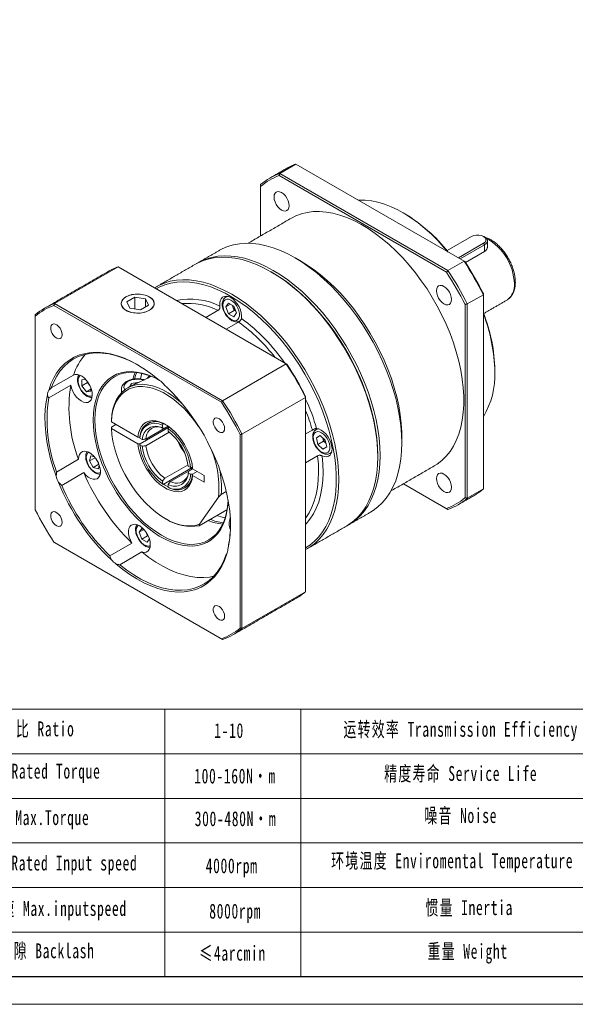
# Model space of a CAD drawing. Header units: millimetres. Extents: x -4 to 716, y -34 to 475.
# Tile 2 of 5: x 164 to 335, y -34 to 269. Entities that reach past the tile are written whole.
import ezdxf

# ---------------------------------------------------------------- set-up
doc = ezdxf.new("R2010")
doc.units = ezdxf.units.MM
doc.header["$LTSCALE"] = 10
doc.layers.get('0').update_dxf_attribs({"lineweight": 18})
doc.layers.add('图框_外框线', color=7, linetype='Continuous', lineweight=18)
doc.styles.add('标准', font='txt', dxfattribs={"width": 0.667})

msp = doc.modelspace()

# ---------------------------------------------------------------- linework, layer by layer
at = {"color": 7, "linetype": 'Continuous', "lineweight": 15}
for p, q in [((243.92, 221.47), (248.87, 224.33)), ((300.62, 194.45), (248.87, 224.33)), ((243.92, 221.47), (295.67, 191.6)), ((295.19, 191.06), (243.69, 220.78)), ((237.98, 218.04), (237.98, 217.48)), ((237.98, 217.48), (237.98, 202.22)), ((302.96, 202.08), (295.39, 197.71)), ((298.86, 195.47), (306.64, 199.96)), ((306.64, 199.96), (306.92, 199.47)), ((307.8, 200.69), (307.8, 198.67)), ((306.92, 199.47), (299.43, 195.14)), ((306.92, 197.41), (301.05, 194.02)), ((306.92, 199.47), (306.92, 197.41)), ((300.62, 194.45), (295.67, 191.6)), ((194.14, 192.73), (174.56, 181.42)), ((245.89, 162.86), (194.14, 192.73)), ((199.25, 183.36), (196.8, 181.95)), ((196.8, 181.95), (197.7, 180.01)), ((202.6, 182.84), (199.25, 183.36)), ((199.25, 179.77), (199.25, 183.36)), ((203.49, 180.91), (202.6, 182.84)), ((202.6, 180.39), (202.6, 182.84)), ((301.62, 181.3), (306.57, 184.16)), ((306.57, 184.42), (306.57, 184.16)), ((306.57, 124.4), (306.57, 184.16)), ((313.83, 182.51), (313.99, 182.6)), ((225.92, 151.12), (174.37, 180.88)), ((174.56, 181.42), (226.3, 151.55)), ((197.7, 180.01), (201.04, 179.5)), ((201.04, 179.5), (203.49, 180.91)), ((221.14, 177.15), (224.96, 179.35)), ((227.29, 180.41), (228.11, 181.57)), ((228.71, 181.23), (227.29, 180.41)), ((228.11, 178.31), (227.29, 180.41)), ((228.11, 181.57), (229.74, 180.63)), ((229.88, 179.33), (228.11, 178.31)), ((229.47, 180.38), (229.27, 180.91)), ((229.88, 179.33), (229.47, 180.38)), ((229.74, 180.63), (230.56, 178.53)), ((230.36, 179.05), (229.88, 179.33)), ((300.91, 121.69), (300.91, 181.15)), ((301.62, 181.3), (301.62, 121.54)), ((168.61, 177.99), (168.61, 177.55)), ((168.61, 177.55), (168.61, 118.02)), ((231.2, 175.75), (227.38, 173.54)), ((229.74, 177.36), (228.11, 178.31)), ((230.56, 178.53), (229.74, 177.36)), ((245.89, 162.86), (226.3, 151.55)), ((310.1, 160.81), (310.1, 160.4)), ((173.56, 155.46), (180.35, 159.38)), ((182.94, 157.97), (184.16, 158.08)), ((182.94, 156.08), (182.94, 157.97)), ((204.04, 159.16), (204.04, 158.92)), ((179.53, 156.32), (172.74, 152.4)), ((184.71, 157.11), (182.94, 156.08)), ((184.36, 154.33), (182.94, 156.08)), ((185.77, 155.14), (184.36, 154.33)), ((184.71, 157.11), (184.71, 157.4)), ((185.42, 156.23), (184.71, 157.11)), ((185.43, 156.21), (185.42, 156.23)), ((185.77, 155.41), (185.77, 154.45)), ((195.15, 155.09), (195.15, 154.01)), ((197.61, 155.82), (198.11, 156.89)), ((198.11, 156.89), (200.66, 157.28)), ((198.11, 156.08), (198.11, 156.89)), ((185.77, 154.45), (184.36, 154.33)), ((251.84, 152.56), (232.25, 141.25)), ((251.84, 152.77), (251.84, 152.56)), ((251.84, 92.8), (251.84, 152.56)), ((200.19, 140.37), (192.04, 145.08)), ((192.04, 143.45), (193.45, 144.26)), ((192.04, 143.04), (200.19, 138.33)), ((200.83, 138.29), (209.74, 143.43)), ((200.9, 138.33), (209.39, 143.23)), ((202.68, 139.75), (209.53, 143.7)), ((207.75, 143.99), (207.75, 143.15)), ((208.03, 144.49), (208.1, 144.53)), ((209.53, 143.71), (208.46, 143.09)), ((209.39, 143.64), (209.42, 143.25)), ((209.4, 143.05), (209.39, 143.23)), ((209.74, 143.43), (209.4, 143.63)), ((209.52, 142.13), (209.52, 142.97)), ((209.83, 143.49), (209.8, 143.47)), ((251.84, 141.32), (253.91, 142.52)), ((255, 142.63), (255.08, 142.67)), ((201.56, 139.58), (200.83, 140)), ((209.88, 141.86), (202.68, 137.71)), ((231.68, 81.61), (231.68, 141.14)), ((232.25, 141.25), (232.25, 81.49)), ((255.18, 140.14), (256.34, 140.8)), ((256.34, 140.8), (255.18, 140.14)), ((255.6, 138.07), (255.18, 140.14)), ((256.34, 140.8), (257.91, 139.41)), ((257.37, 139.09), (257.17, 140.06)), ((257.91, 139.41), (258.34, 137.34)), ((281.46, 140.6), (281.46, 138.56)), ((200.83, 137.96), (201.56, 137.54)), ((200.9, 138.33), (200.92, 138.14)), ((257.37, 139.09), (255.6, 138.07)), ((257.18, 136.67), (255.6, 138.07)), ((258.34, 137.34), (257.18, 136.67)), ((258.11, 138.44), (257.37, 139.09)), ((175.18, 129.6), (181.97, 133.52)), ((185.3, 133.03), (185.73, 134.6)), ((187.05, 134.03), (185.3, 133.03)), ((185.73, 134.6), (186.83, 134.31)), ((187.65, 133.05), (187.16, 133.9)), ((255.52, 134.62), (251.84, 132.49)), ((259.33, 135.31), (259.24, 135.27)), ((274.04, 134.68), (274.04, 134.27)), ((186.46, 131.03), (185.3, 133.03)), ((188.21, 132.03), (186.46, 131.03)), ((188.04, 130.6), (186.46, 131.03)), ((188.14, 132.19), (187.65, 133.05)), ((188.33, 131.7), (188.04, 130.6)), ((216.94, 130.96), (208.03, 125.82)), ((208.46, 127.71), (215.65, 131.86)), ((216.43, 131), (215.7, 131.42)), ((216, 130.02), (217.07, 130.64)), ((216.9, 130.54), (216.59, 130.76)), ((216.62, 130.78), (216.94, 130.55)), ((216.94, 130.57), (216.94, 130.96)), ((217, 131), (217.03, 131.02)), ((220.65, 128.56), (217.07, 130.63)), ((183.55, 129.43), (176.77, 125.51)), ((216, 130.02), (210.22, 126.69)), ((215.7, 129.38), (216.43, 128.96)), ((218.48, 129.81), (217, 128.95)), ((218.48, 129.81), (217.07, 129)), ((217.07, 128.59), (220.65, 126.52)), ((220.65, 126.52), (220.65, 128.56)), ((207.75, 126.82), (207.75, 125.98)), ((209.52, 124.96), (209.52, 125.8)), ((281.98, 126.01), (295.19, 118.38)), ((295.67, 118.11), (281.98, 126.01)), ((306.57, 124.4), (301.62, 121.54)), ((219.18, 113.56), (225.03, 121.87)), ((225.85, 122.75), (227.42, 123.65)), ((219.07, 113.1), (227.55, 118)), ((200.6, 111.08), (201.41, 112.24)), ((201.41, 112.24), (202.24, 111.77)), ((202.01, 111.9), (200.6, 111.08)), ((201.41, 108.98), (200.6, 111.08)), ((203.18, 110), (201.41, 108.98)), ((202.77, 111.05), (202.77, 111.07)), ((203.18, 110), (202.77, 111.05)), ((203.75, 109.03), (203.05, 108.04)), ((203.44, 109.85), (203.18, 110)), ((174.37, 108.04), (225.92, 78.28)), ((226.3, 78.06), (174.56, 107.94)), ((191.59, 103.82), (198.38, 107.74)), ((203.05, 108.04), (201.41, 108.98)), ((201.44, 105.02), (194.65, 101.11)), ((251.84, 92.8), (232.25, 81.49))]:
    msp.add_line(p, q, dxfattribs=at)
msp.add_line((208.5, 56.68), (208.5, -25.56))
for points in [[(246.78, 211.54), (246.7, 212.28), (246.46, 213.07), (246.09, 213.84), (245.61, 214.55), (245.05, 215.14), (244.44, 215.58), (243.84, 215.84), (243.28, 215.89), (242.79, 215.74), (242.42, 215.4), (242.19, 214.88), (242.11, 214.23), (242.19, 213.49), (242.42, 212.7), (242.79, 211.93), (243.28, 211.23), (243.84, 210.63), (244.44, 210.19), (245.05, 209.93), (245.61, 209.88), (246.09, 210.03), (246.46, 210.37), (246.7, 210.89), (246.78, 211.54)], [(295.51, 197.4), (294.43, 198.69), (292.52, 200.78), (290.56, 202.74), (288.55, 204.57), (286.5, 206.24), (284.43, 207.74), (282.34, 209.08), (280.25, 210.24), (278.17, 211.22), (276.11, 212.01), (274.08, 212.61), (272.09, 213.01), (270.15, 213.22), (268.28, 213.22), (268.13, 213.21)], [(247.45, 207.69), (248.84, 208.4), (250.54, 209.03), (252.33, 209.47), (254.21, 209.7), (256.16, 209.74), (258.17, 209.58), (260.25, 209.22), (262.37, 208.66), (264.52, 207.9), (266.7, 206.95), (268.89, 205.82), (271.09, 204.51), (273.28, 203.02), (275.45, 201.37), (277.58, 199.56), (279.68, 197.6), (281.73, 195.5), (283.72, 193.27), (285.63, 190.92), (287.46, 188.47), (289.21, 185.92), (290.85, 183.29), (292.39, 180.6), (293.82, 177.84), (295.12, 175.05), (296.3, 172.23), (297.34, 169.4), (298.24, 166.56), (299, 163.74), (299.61, 160.96), (300.07, 158.21), (300.38, 155.52), (300.54, 152.9), (300.54, 150.37), (300.38, 147.93), (300.07, 145.59), (299.61, 143.38), (299, 141.3), (298.24, 139.36), (297.34, 137.57), (296.3, 135.94), (295.12, 134.47), (293.82, 133.18), (292.39, 132.08), (291.44, 131.48)], [(225.34, 197.81), (226.14, 198.25), (227.83, 198.97), (229.62, 199.51), (231.5, 199.85), (233.46, 199.99), (235.48, 199.93), (237.57, 199.68), (239.71, 199.22), (241.89, 198.58), (244.11, 197.74), (246.34, 196.72), (248.58, 195.51), (250.83, 194.13), (253.06, 192.57), (255.27, 190.85), (257.46, 188.98), (259.6, 186.96), (261.68, 184.81), (263.71, 182.52), (265.67, 180.12), (267.55, 177.62), (269.33, 175.02), (271.03, 172.34), (272.61, 169.59), (274.09, 166.78), (275.45, 163.93), (276.68, 161.05), (277.78, 158.16), (278.74, 155.26), (279.57, 152.37), (280.25, 149.51), (280.78, 146.68), (281.16, 143.91), (281.39, 141.2), (281.46, 138.56), (281.39, 136.01), (281.16, 133.57), (280.78, 131.23), (280.25, 129.02), (279.57, 126.94), (278.74, 125), (277.78, 123.22), (276.68, 121.6), (275.45, 120.14), (274.09, 118.86), (272.61, 117.75), (271.83, 117.27)], [(306.64, 199.96), (307.12, 200.34), (307.37, 200.78), (307.37, 201.25), (307.12, 201.7), (306.64, 202.08), (305.98, 202.35), (305.21, 202.5), (304.39, 202.5), (303.62, 202.35), (302.96, 202.08)], [(306.92, 201.92), (307.2, 201.73), (307.61, 201.3), (307.79, 200.81), (307.73, 200.32), (307.43, 199.86), (306.92, 199.47)], [(274.04, 134.27), (273.96, 136.91), (273.73, 139.62), (273.35, 142.4), (272.82, 145.22), (272.14, 148.09), (271.32, 150.97), (270.35, 153.87), (269.25, 156.77), (268.02, 159.64), (266.67, 162.49), (265.19, 165.3), (263.6, 168.05), (261.91, 170.73), (260.12, 173.33), (258.24, 175.83), (256.29, 178.24), (254.26, 180.52), (252.17, 182.68), (250.03, 184.7), (247.85, 186.57), (245.64, 188.29), (243.4, 189.84), (241.16, 191.22), (238.92, 192.43), (236.68, 193.46), (234.47, 194.29), (232.29, 194.94), (230.15, 195.39), (228.06, 195.64), (226.03, 195.7), (224.08, 195.56), (222.2, 195.22), (220.41, 194.69), (218.72, 193.96), (217.91, 193.53)], [(218.27, 193.73), (219.42, 194.37), (221.12, 195.1), (222.9, 195.63), (224.78, 195.97), (226.74, 196.11), (228.77, 196.05), (230.86, 195.8), (233, 195.35), (235.18, 194.7), (237.39, 193.86), (239.62, 192.84), (241.87, 191.63), (244.11, 190.25), (246.34, 188.69), (248.56, 186.98), (250.74, 185.1), (252.88, 183.08), (254.97, 180.93), (256.99, 178.64), (258.95, 176.24), (260.83, 173.74), (262.62, 171.14), (264.31, 168.46), (265.9, 165.71), (267.37, 162.9), (268.73, 160.05), (269.96, 157.17), (271.06, 154.28), (272.02, 151.38), (272.85, 148.49), (273.53, 145.63), (274.06, 142.8), (274.44, 140.03), (274.67, 137.32), (274.75, 134.68), (274.67, 132.14), (274.44, 129.69), (274.06, 127.35), (273.53, 125.14), (272.85, 123.06), (272.02, 121.13), (271.06, 119.34), (269.96, 117.72), (268.73, 116.26), (267.37, 114.98), (265.9, 113.88), (264.76, 113.19)], [(250.36, 194.49), (252, 193.49), (254.19, 192), (256.35, 190.35), (258.49, 188.54), (260.59, 186.58), (262.64, 184.48), (264.62, 182.25), (266.54, 179.9), (268.37, 177.45), (270.12, 174.9), (271.76, 172.27), (273.3, 169.57), (274.73, 166.82), (276.03, 164.03), (277.2, 161.21), (278.25, 158.37), (279.15, 155.54), (279.91, 152.72), (280.52, 149.93), (280.98, 147.19), (281.29, 144.5), (281.45, 141.88), (281.46, 140.6)], [(241.52, 191.02), (243.2, 190), (245.43, 188.48), (247.65, 186.8), (249.84, 184.96), (251.99, 182.97), (254.09, 180.84), (256.13, 178.58), (258.1, 176.2), (259.99, 173.71), (261.79, 171.12), (263.5, 168.45), (265.1, 165.71), (266.59, 162.91), (267.96, 160.06), (269.2, 157.18), (270.31, 154.29), (271.29, 151.39), (272.12, 148.5), (272.81, 145.64), (273.34, 142.81), (273.73, 140.03), (273.96, 137.32), (274.04, 134.68)], [(274.04, 134.68), (274.02, 135.99), (273.87, 138.67), (273.56, 141.41), (273.09, 144.22), (272.48, 147.07), (271.72, 149.94), (270.82, 152.84), (269.78, 155.74), (268.6, 158.62), (267.29, 161.49), (265.86, 164.31), (264.31, 167.09), (262.66, 169.79), (260.9, 172.42), (259.06, 174.96), (257.12, 177.4), (255.12, 179.72), (253.05, 181.92), (250.92, 183.98), (248.75, 185.9), (246.55, 187.66), (244.32, 189.26), (242.07, 190.69), (241.52, 191.02)], [(205.35, 186.26), (206.7, 187.02), (208.39, 187.75), (210.18, 188.28), (212.05, 188.62), (214.01, 188.76), (216.04, 188.7), (218.13, 188.45), (220.27, 188), (222.45, 187.35), (224.66, 186.52), (226.89, 185.49), (229.14, 184.29), (231.38, 182.9), (233.62, 181.35), (235.83, 179.63), (238.01, 177.76), (240.15, 175.74), (242.24, 173.58), (244.27, 171.3), (246.22, 168.9), (248.1, 166.39), (249.89, 163.79), (251.58, 161.11), (253.17, 158.36), (254.64, 155.55), (256, 152.71), (257.23, 149.83), (258.33, 146.93), (259.3, 144.03), (260.12, 141.15), (260.8, 138.28), (261.33, 135.46), (261.71, 132.68), (261.94, 129.97), (262.02, 127.33), (261.94, 124.79), (261.71, 122.34), (261.33, 120.01), (260.8, 117.79), (260.12, 115.72), (259.3, 113.78), (258.33, 111.99), (257.23, 110.37), (256, 108.91), (254.64, 107.63), (253.17, 106.53), (251.84, 105.74)], [(251.84, 106.31), (253.13, 107.15), (254.56, 108.32), (255.87, 109.68), (257.05, 111.2), (258.09, 112.9), (258.99, 114.75), (259.75, 116.75), (260.37, 118.89), (260.83, 121.16), (261.14, 123.55), (261.29, 126.05), (261.29, 128.64), (261.14, 131.32), (260.83, 134.07), (260.37, 136.87), (259.75, 139.72), (258.99, 142.6), (258.09, 145.49), (257.05, 148.39), (255.87, 151.28), (254.56, 154.14), (253.13, 156.96), (251.59, 159.74), (249.93, 162.45), (248.18, 165.08), (246.33, 167.62), (244.4, 170.05), (242.39, 172.38), (240.32, 174.57), (238.19, 176.64), (236.02, 178.55), (233.82, 180.32), (231.59, 181.91), (229.35, 183.34), (227.1, 184.59), (224.86, 185.66), (222.65, 186.54), (220.46, 187.23), (218.31, 187.72), (216.21, 188.01), (214.17, 188.11), (212.2, 188), (210.31, 187.69), (208.5, 187.19), (206.8, 186.49), (205.84, 185.98)], [(296.78, 182.67), (296.7, 183.42), (296.46, 184.2), (296.09, 184.97), (295.61, 185.68), (295.05, 186.27), (294.44, 186.72), (293.84, 186.97), (293.28, 187.03), (292.79, 186.88), (292.42, 186.53), (292.19, 186.02), (292.11, 185.37), (292.19, 184.62), (292.42, 183.84), (292.79, 183.07), (293.28, 182.36), (293.84, 181.77), (294.44, 181.33), (295.05, 181.07), (295.61, 181.01), (296.09, 181.16), (296.46, 181.51), (296.7, 182.02), (296.78, 182.67)], [(196.54, 183.51), (195.87, 183.03), (195.39, 182.48), (195.11, 181.89), (195.05, 181.27), (195.22, 180.67), (195.6, 180.09), (196.18, 179.57), (196.94, 179.14), (197.83, 178.8), (198.83, 178.58), (199.88, 178.49), (200.95, 178.52), (201.97, 178.68), (202.92, 178.96), (203.75, 179.35), (204.42, 179.82), (204.91, 180.37), (205.18, 180.97), (205.24, 181.58), (205.07, 182.19), (204.69, 182.76), (204.11, 183.28), (203.36, 183.72), (202.46, 184.05), (201.47, 184.27), (200.41, 184.37), (199.35, 184.34), (198.32, 184.18), (197.37, 183.9), (196.54, 183.51)], [(198.84, 184.25), (197.85, 184.03), (196.97, 183.69), (196.22, 183.26), (195.64, 182.75), (195.27, 182.18), (195.1, 181.58), (195.16, 180.97), (195.43, 180.38), (195.91, 179.84), (196.57, 179.37), (197.4, 178.98), (198.34, 178.7), (199.36, 178.55), (200.41, 178.51), (201.46, 178.61), (202.44, 178.83), (203.33, 179.16), (204.07, 179.59), (204.65, 180.1), (205.03, 180.67), (205.19, 181.28), (205.14, 181.88), (204.86, 182.47), (204.39, 183.02), (203.72, 183.49), (202.9, 183.87), (201.96, 184.15), (200.94, 184.31), (199.88, 184.34), (198.84, 184.25)], [(225.47, 180.67), (225.43, 181.53), (225.55, 182.29), (225.82, 182.91), (226.22, 183.37), (226.75, 183.65), (227.37, 183.72), (228.06, 183.59), (228.79, 183.26), (229.51, 182.76), (230.2, 182.09), (230.82, 181.3), (231.35, 180.42), (231.75, 179.49), (232.02, 178.55), (232.14, 177.66), (232.1, 176.84)], [(226.36, 180.95), (226.44, 180.17), (226.68, 179.34), (227.06, 178.52), (227.55, 177.76), (228.13, 177.11), (228.77, 176.61), (229.41, 176.28), (230.02, 176.16), (230.56, 176.24), (231, 176.53), (231.31, 177), (231.47, 177.63), (231.47, 178.37), (231.31, 179.18), (231, 180.01), (230.56, 180.81), (230.02, 181.52), (229.41, 182.1), (228.77, 182.51), (228.13, 182.74), (227.55, 182.76), (227.06, 182.57), (226.68, 182.19), (226.44, 181.64), (226.36, 180.95)], [(227.25, 183.41), (227.57, 183.54), (228.03, 183.6)], [(176.91, 171.86), (176.84, 172.51), (176.61, 173.19), (176.25, 173.84), (175.79, 174.41), (175.28, 174.84), (174.75, 175.1), (174.26, 175.16), (173.85, 175.02), (173.55, 174.69), (173.4, 174.19), (173.4, 173.59), (173.55, 172.91), (173.85, 172.24), (174.26, 171.62), (174.75, 171.12), (175.28, 170.77), (175.79, 170.61), (176.25, 170.65), (176.61, 170.89), (176.84, 171.3), (176.91, 171.86)], [(172.75, 154.74), (173.44, 156.72), (174.29, 158.54), (175.29, 160.19), (176.43, 161.66), (177.71, 162.95), (179.11, 164.04), (180.64, 164.94), (182.28, 165.64), (184.03, 166.12), (185.86, 166.39), (187.78, 166.46), (189.77, 166.3), (191.82, 165.94), (193.92, 165.37), (196.06, 164.59), (198.22, 163.61), (200.38, 162.43), (202.55, 161.06), (204.71, 159.51), (206.83, 157.79)], [(200.29, 162.48), (199.73, 162.8), (197.57, 163.89), (195.42, 164.78), (193.3, 165.47), (191.22, 165.94), (189.2, 166.2), (187.24, 166.25), (185.36, 166.08), (183.57, 165.7), (181.88, 165.11), (180.29, 164.3), (178.83, 163.3), (177.49, 162.09), (176.29, 160.7), (175.23, 159.12), (174.32, 157.37), (173.56, 155.46)], [(180.35, 159.38), (180.91, 159.61), (181.57, 159.63), (182.28, 159.44), (183.02, 159.06), (183.75, 158.48), (184.43, 157.76), (185.04, 156.92), (185.53, 156), (185.89, 155.04), (186.11, 154.1), (186.16, 153.22), (186.04, 152.44), (185.78, 151.8), (185.36, 151.33), (184.82, 151.05), (184.19, 150.98), (183.48, 151.12), (182.75, 151.47), (182.01, 152), (181.32, 152.69), (180.69, 153.51), (180.17, 154.42), (179.78, 155.37), (179.53, 156.32)], [(182.52, 159.34), (182.25, 159.12), (181.95, 158.63), (181.81, 157.99), (181.82, 157.24), (181.99, 156.43), (182.31, 155.6), (182.76, 154.81), (183.31, 154.11), (183.93, 153.54), (184.57, 153.14), (185.2, 152.93), (185.77, 152.93), (186.15, 153.06)], [(186.43, 145.66), (186.51, 147.68), (186.74, 149.6), (187.12, 151.4), (187.65, 153.06), (188.32, 154.58), (189.14, 155.95), (190.09, 157.15), (191.17, 158.18), (192.36, 159.03), (193.67, 159.69), (195.07, 160.16), (196.57, 160.43), (198.14, 160.5), (199.78, 160.37), (201.48, 160.05), (203.22, 159.53), (204.99, 158.82), (206.52, 158.06)], [(206.56, 158.02), (205.71, 158.45), (203.94, 159.2), (202.19, 159.76), (200.49, 160.13), (198.83, 160.29), (197.25, 160.25), (195.74, 160.01), (194.32, 159.57), (193, 158.94), (191.79, 158.11), (190.7, 157.1), (189.74, 155.92), (188.92, 154.56), (188.23, 153.05), (187.69, 151.39), (187.31, 149.6), (187.07, 147.68), (187, 145.66)], [(202.01, 157.91), (201.25, 158.08), (200.27, 158.16), (199.29, 158.11), (198.35, 157.93), (197.51, 157.63), (196.81, 157.23), (196.3, 156.74), (195.99, 156.2), (195.9, 155.64), (196.04, 155.07), (196.13, 154.9)], [(198.6, 158.16), (198.98, 159.25), (199.41, 160.25)], [(199.86, 160.21), (199.62, 159.62), (199.16, 158.26)], [(200.98, 158.29), (201.2, 159.19), (201.42, 159.95)], [(203.83, 159.24), (203.55, 158.98), (203.13, 158.55)], [(192.04, 145.49), (192.2, 147.28), (192.53, 148.96), (193.01, 150.5), (193.63, 151.9), (194.41, 153.13), (195.32, 154.19), (196.35, 155.06), (197.51, 155.75), (198.78, 156.23), (200.14, 156.51), (201.58, 156.59), (203.1, 156.46), (204.67, 156.13), (206.28, 155.59), (207.91, 154.86), (209.56, 153.94), (211.2, 152.83), (212.82, 151.56), (213.73, 150.76)], [(218.91, 143.62), (218.7, 143.93), (217.35, 145.78), (215.92, 147.52), (214.41, 149.13), (212.85, 150.6), (211.25, 151.92), (209.62, 153.06), (207.98, 154.03), (206.35, 154.8), (204.74, 155.38), (203.17, 155.75), (201.66, 155.92), (200.2, 155.88), (198.84, 155.63), (197.56, 155.18), (196.4, 154.53), (195.35, 153.68), (194.43, 152.64), (193.65, 151.43), (193.02, 150.05), (192.53, 148.53), (192.21, 146.86), (192.04, 145.08)], [(175.05, 128.31), (174.12, 131.02), (173.32, 133.72), (172.68, 136.39), (172.17, 139.03), (171.82, 141.62), (171.63, 144.15), (171.58, 146.6), (171.69, 148.95), (171.96, 151.2), (172.37, 153.34)], [(228, 120.86), (227.99, 120.64), (227.83, 118.67), (227.53, 116.81), (227.07, 115.08), (226.47, 113.48), (225.72, 112.04), (224.84, 110.75), (223.82, 109.63), (222.69, 108.69), (221.44, 107.94), (220.08, 107.38), (218.63, 107.01), (217.09, 106.84), (215.48, 106.86), (213.81, 107.09), (212.09, 107.51), (210.34, 108.13), (208.56, 108.93), (206.77, 109.92), (204.99, 111.08), (203.22, 112.41), (201.48, 113.9), (199.78, 115.54), (198.14, 117.31), (196.57, 119.2), (195.07, 121.19), (193.67, 123.28), (192.36, 125.45), (191.17, 127.67), (190.09, 129.95), (189.14, 132.24), (188.32, 134.55), (187.65, 136.86), (187.12, 139.14), (186.74, 141.37), (186.51, 143.56), (186.43, 145.66)], [(187, 145.66), (187.07, 143.55), (187.31, 141.37), (187.69, 139.13), (188.23, 136.85), (188.92, 134.55), (189.74, 132.24), (190.7, 129.94), (191.79, 127.67), (193, 125.45), (194.32, 123.29), (195.74, 121.22), (197.25, 119.24), (198.83, 117.37), (200.49, 115.62), (202.19, 114.02), (203.94, 112.56), (205.71, 111.27), (207.5, 110.15), (209.29, 109.2), (211.06, 108.45), (212.81, 107.89), (214.51, 107.52), (216.17, 107.36), (217.75, 107.4), (219.26, 107.64), (220.68, 108.08), (222, 108.71), (223.21, 109.54), (224.3, 110.55), (225.26, 111.73), (226.09, 113.09), (226.77, 114.6), (227.31, 116.26), (227.7, 118.06), (227.93, 119.97), (227.99, 120.91)], [(200.19, 140.37), (200.4, 141.6), (200.76, 142.69), (201.28, 143.62), (201.94, 144.37), (202.74, 144.93), (203.64, 145.28), (204.65, 145.43), (205.73, 145.36), (206.87, 145.08), (208.04, 144.59), (209.22, 143.91), (210.4, 143.04), (211.54, 142.01), (212.62, 140.83), (213.62, 139.52), (214.53, 138.12), (215.32, 136.65), (215.98, 135.13), (216.5, 133.6), (216.87, 132.09), (217.07, 130.63)], [(226.91, 143), (226.84, 143.64), (226.61, 144.32), (226.25, 144.98), (225.79, 145.54), (225.28, 145.98), (224.75, 146.23), (224.26, 146.29), (223.85, 146.15), (223.55, 145.82), (223.4, 145.33), (223.4, 144.72), (223.55, 144.05), (223.85, 143.38), (224.26, 142.76), (224.75, 142.25), (225.28, 141.9), (225.79, 141.74), (226.25, 141.78), (226.61, 142.02), (226.84, 142.44), (226.91, 143)], [(192.04, 143.04), (192.2, 141.11), (192.51, 139.13), (192.97, 137.1), (193.58, 135.05), (194.32, 133), (195.19, 130.95), (196.19, 128.94), (197.3, 126.99), (198.52, 125.1), (199.82, 123.29), (201.21, 121.59), (202.67, 120.01), (204.18, 118.56), (205.74, 117.25), (207.32, 116.11), (208.91, 115.13), (210.5, 114.33), (212.07, 113.72), (213.61, 113.3), (215.11, 113.07), (216.54, 113.04), (217.91, 113.2), (219.18, 113.56)], [(209.8, 143.47), (211, 142.51), (211.22, 142.31)], [(255.23, 142.99), (255.92, 142.85), (256.65, 142.52), (257.37, 142), (258.05, 141.33), (258.67, 140.54), (259.2, 139.65), (259.6, 138.72), (259.86, 137.79), (259.97, 136.89), (259.93, 136.08), (259.73, 135.39), (259.38, 134.85), (258.9, 134.5), (258.32, 134.33), (257.66, 134.37), (256.95, 134.61)], [(256.1, 141.98), (255.5, 142.04), (254.99, 141.9), (254.58, 141.56), (254.31, 141.04), (254.2, 140.37), (254.25, 139.6), (254.45, 138.78), (254.8, 137.96), (255.27, 137.18), (255.84, 136.51), (256.46, 135.97), (257.11, 135.6), (257.73, 135.44), (258.29, 135.48), (258.75, 135.73), (259.09, 136.16), (259.28, 136.76), (259.32, 137.48), (259.19, 138.28), (258.91, 139.11), (258.49, 139.92), (257.97, 140.65), (257.37, 141.26), (256.73, 141.71), (256.1, 141.98)], [(217.07, 128.59), (216.87, 127.36), (216.5, 126.27), (215.98, 125.34), (215.32, 124.59), (214.53, 124.03), (213.62, 123.67), (212.62, 123.53), (211.54, 123.6), (210.4, 123.88), (209.22, 124.36), (208.04, 125.05), (206.87, 125.91), (205.73, 126.95), (204.65, 128.13), (203.64, 129.43), (202.74, 130.83), (201.94, 132.31), (201.28, 133.82), (200.76, 135.35), (200.4, 136.86), (200.19, 138.33)], [(181.97, 133.52), (182.03, 134.34), (182.25, 135.03), (182.61, 135.56), (183.11, 135.9), (183.72, 136.04), (184.41, 135.97), (185.13, 135.69), (185.87, 135.21), (186.59, 134.57), (187.24, 133.79), (187.8, 132.91), (188.23, 131.96), (188.53, 131.01), (188.67, 130.09), (188.65, 129.25), (188.47, 128.52), (188.13, 127.96), (187.66, 127.57), (187.08, 127.38), (186.41, 127.41), (185.68, 127.64), (184.94, 128.07), (184.22, 128.68), (183.55, 129.43)], [(185.05, 135.73), (184.73, 135.46), (184.45, 134.95), (184.33, 134.3), (184.36, 133.53), (184.55, 132.72), (184.89, 131.89), (185.35, 131.11), (185.91, 130.42), (186.53, 129.87), (187.18, 129.49), (187.8, 129.31), (188.37, 129.33), (188.67, 129.45)], [(251.84, 115.42), (251.89, 115.49), (252.91, 117.05), (253.78, 118.78), (254.51, 120.67), (255.08, 122.7), (255.49, 124.87), (255.74, 127.16), (255.83, 129.55), (255.76, 132.05), (255.52, 134.62)], [(256.95, 134.61), (257.18, 131.99), (257.25, 129.45), (257.15, 127), (256.88, 124.67), (256.46, 122.46), (255.87, 120.39), (255.13, 118.47), (254.24, 116.71), (253.19, 115.12), (252.01, 113.71), (251.84, 113.53)], [(264.41, 112.98), (265.19, 113.47), (266.67, 114.57), (268.02, 115.85), (269.25, 117.31), (270.35, 118.93), (271.32, 120.72), (272.14, 122.66), (272.82, 124.73), (273.35, 126.95), (273.73, 129.28), (273.96, 131.73), (274.04, 134.27)], [(216.71, 132.8), (216.78, 132.51), (217, 131)], [(225.24, 130.85), (226.18, 128.14), (226.97, 125.44), (227.62, 122.77), (228.12, 120.13), (228.47, 117.54), (228.67, 115.01), (228.71, 112.56), (228.6, 110.21), (228.34, 107.96), (227.92, 105.82)], [(296.78, 124.94), (296.7, 125.68), (296.46, 126.46), (296.09, 127.24), (295.61, 127.94), (295.05, 128.54), (294.44, 128.98), (293.84, 129.23), (293.28, 129.29), (292.79, 129.14), (292.42, 128.8), (292.19, 128.28), (292.11, 127.63), (292.19, 126.89), (292.42, 126.1), (292.79, 125.33), (293.28, 124.62), (293.84, 124.03), (294.44, 123.59), (295.05, 123.33), (295.61, 123.28), (296.09, 123.42), (296.46, 123.77), (296.7, 124.28), (296.78, 124.94)], [(207.95, 125.96), (208.42, 125.64), (209.52, 125.01)], [(176.91, 114.12), (176.84, 114.77), (176.61, 115.45), (176.25, 116.1), (175.79, 116.67), (175.28, 117.1), (174.75, 117.36), (174.26, 117.42), (173.85, 117.28), (173.55, 116.95), (173.4, 116.46), (173.4, 115.85), (173.55, 115.18), (173.85, 114.5), (174.26, 113.89), (174.75, 113.38), (175.28, 113.03), (175.79, 112.87), (176.25, 112.91), (176.61, 113.15), (176.84, 113.57), (176.91, 114.12)], [(198.38, 107.74), (197.9, 108.67), (197.55, 109.62), (197.36, 110.56), (197.32, 111.43), (197.45, 112.2), (197.74, 112.82), (198.17, 113.27), (198.72, 113.52), (199.37, 113.57), (200.07, 113.41), (200.81, 113.04), (201.54, 112.49), (202.23, 111.78), (202.85, 110.95), (203.36, 110.03), (203.73, 109.08), (203.96, 108.13), (204.03, 107.24), (203.94, 106.45), (203.69, 105.79), (203.29, 105.3), (202.77, 105), (202.14, 104.91), (201.44, 105.02)], [(200.4, 113.27), (200.04, 112.94), (199.78, 112.41), (199.67, 111.74), (199.72, 110.97), (199.94, 110.15), (200.29, 109.33), (200.77, 108.55), (201.34, 107.88), (201.96, 107.35), (202.61, 107), (203.22, 106.84), (203.78, 106.89), (204.02, 106.99)], [(227.54, 104.42), (226.85, 102.44), (226, 100.62), (225.01, 98.97), (223.86, 97.5), (222.59, 96.21), (221.18, 95.12), (219.65, 94.22), (218.01, 93.52), (216.27, 93.04), (214.43, 92.77), (212.51, 92.7), (210.52, 92.85), (208.47, 93.22), (206.37, 93.79), (204.24, 94.57), (202.08, 95.55), (199.91, 96.73), (197.74, 98.1), (195.59, 99.65), (193.46, 101.37)], [(194.65, 101.11), (196.79, 99.45), (198.96, 97.98), (201.13, 96.69), (203.29, 95.6), (205.44, 94.71), (207.56, 94.02), (209.64, 93.54), (211.66, 93.28), (213.62, 93.24), (215.5, 93.4), (217.29, 93.79), (218.98, 94.38), (220.57, 95.18), (222.03, 96.19), (223.37, 97.39), (224.57, 98.79), (225.63, 100.36), (226.54, 102.11), (227.3, 104.02)], [(223.53, 97.56), (222.29, 97.32), (220.41, 97.15), (218.45, 97.2), (216.43, 97.46), (214.35, 97.94), (212.23, 98.62), (210.08, 99.52), (207.91, 100.61), (205.74, 101.9), (203.58, 103.37), (201.44, 105.02)], [(226.91, 85.26), (226.84, 85.91), (226.61, 86.59), (226.25, 87.24), (225.79, 87.81), (225.28, 88.24), (224.75, 88.5), (224.26, 88.56), (223.85, 88.42), (223.55, 88.08), (223.4, 87.59), (223.4, 86.98), (223.55, 86.31), (223.85, 85.64), (224.26, 85.02), (224.75, 84.52), (225.28, 84.17), (225.79, 84.01), (226.25, 84.05), (226.61, 84.29), (226.84, 84.7), (226.91, 85.26)]]:
    msp.add_lwpolyline(points, dxfattribs=at)
for centre, radius, start, end in [((255.5, 205.97), 19.52, 109.8546, 119.9764), ((250.53, 203.17), 19.45, 109.8425, 130.1683), ((250.33, 202.68), 19.28, 110.1462, 129.8646), ((256.01, 165.66), 50.78, 38.4754, 58.9907), ((299.57, 186.92), 16.55, 2.1756, 61.3974), ((216.93, 139.27), 100.25, 26.6001, 33.3999), ((217.77, 139.75), 99.4, 26.7024, 33.2976), ((200.77, 174.37), 19.52, 109.8546, 119.9764), ((212.11, 136.49), 99.4, 26.7024, 33.2976), ((211.98, 136.41), 100.25, 26.6001, 33.3999), ((310.59, 186.99), 5.55, 307.7457, 5.7158), ((216.28, 161.87), 20.92, 63.9531, 101.5532), ((181.16, 163.13), 19.45, 109.8425, 130.1683), ((181.01, 162.74), 19.31, 110.0851, 129.9257), ((215.6, 160.1), 21.4, 64.0933, 95.0096), ((232.17, 181.44), 2.9, 191.3043, 201.4535), ((232.55, 181.56), 3.29, 200.9905, 227.6881), ((198.96, 131.29), 54.92, 37.6844, 54.0507), ((197.2, 129.49), 58.82, 34.8424, 53.6082), ((259.65, 159.98), 50.46, 0.9367, 21.5964), ((257.74, 159.31), 52.37, 1.1947, 21.2084), ((197.02, 153.99), 17.52, 137.4499, 162.0942), ((162.2, 107.67), 100.25, 26.6001, 33.3999), ((162.87, 108.06), 99.57, 26.6818, 33.3182), ((203.47, 152.58), 6.21, 39.7165, 57.1563), ((284.75, 159.57), 25.37, 329.3254, 1.877), ((175.29, 153.31), 2.91, 150.5146, 179.4877), ((223.22, 149.46), 44.23, 171.0829, 201.1283), ((188.07, 158.36), 3.4, 200.9241, 218.7481), ((196.95, 155.11), 1.8, 179.7591, 208.8172), ((162.44, 107.78), 66.9, 21.8991, 46.7948), ((216.92, 145.59), 44.69, 171.2433, 200.9679), ((142.61, 96.37), 100.25, 26.6001, 33.3999), ((193.28, 125.03), 64.5, 16.1626, 24.7908), ((142.72, 96.43), 99.57, 26.6818, 33.3182), ((194.84, 125.62), 61.44, 15.9602, 21.9142), ((205.6, 140.39), 4.76, 59.2477, 180.7631), ((205.42, 140.04), 4.59, 59.5448, 180.466), ((205.7, 139.55), 4.14, 60.4152, 179.5955), ((206.42, 139.82), 3.74, 88.3349, 180.9907), ((205.62, 139.66), 5.52, 54.7187, 115.6187), ((199, 128.92), 17.55, 6.7986, 53.2014), ((255.84, 141.31), 1.56, 89.2804, 119.2858), ((199.85, 129.41), 15.98, 7.2288, 52.7712), ((260.39, 140.83), 3.3, 193.5215, 226.4729), ((218.26, 140.04), 17.55, 186.7986, 233.2014), ((217.42, 139.55), 15.98, 187.2288, 232.7712), ((217.69, 139.71), 15.14, 187.5838, 232.4162), ((227.51, 145.38), 16.26, 202.3325, 217.6621), ((195.03, 124.76), 30.13, 354.501, 27.7847), ((190.56, 134.73), 3.37, 200.9016, 210.0729), ((258.53, 136.65), 1.56, 300.7096, 330.7134), ((190.57, 134.73), 3.37, 209.9271, 219.0931), ((217.84, 129.06), 7.61, 13.6015, 28.8099), ((200.2, 124.95), 25.74, 355.0985, 13.0294), ((182.45, 130.1), 7.61, 193.6015, 208.8099), ((244.91, 155.45), 66.64, 202.979, 225.7149), ((211.56, 129.41), 4.14, 240.4152, 359.5955), ((211.84, 128.92), 4.59, 239.5448, 0.466), ((212.24, 128.89), 4.76, 239.2477, 0.7631), ((212.12, 130.01), 3.82, 240.285, 330.3941), ((211.71, 129.15), 5.36, 304.3332, 358.3707), ((237.85, 151.38), 66.9, 201.8991, 226.7948), ((238, 151.45), 66.5, 202.9538, 225.7401), ((293.99, 139.31), 19.51, 300.0156, 310.1587), ((288.55, 136.48), 19.28, 290.1462, 309.8646), ((289.07, 136.41), 19.45, 289.8425, 310.1683), ((257.57, 162.73), 99.57, 206.6818, 213.3182), ((231.16, 133.79), 18.74, 249.3233, 257.4521), ((232.75, 113.73), 4.47, 156.7444, 204.5527), ((216.55, 126.87), 14, 237.3132, 280.3713), ((227.94, 130.74), 17.22, 249.0439, 264.6749), ((228.65, 131.34), 17.45, 249.085, 263.0233), ((196.55, 113.25), 32.16, 348.9513, 0.0724), ((205.95, 112.29), 3.41, 201.2611, 219.0613), ((225.01, 105.85), 2.91, 330.5146, 359.4877), ((196.83, 106.58), 6.21, 219.7165, 237.1563), ((239.26, 107.71), 19.51, 300.0156, 310.1587), ((219.29, 96.42), 19.31, 290.0851, 309.9257), ((219.7, 96.36), 19.45, 289.8425, 310.1683)]:
    msp.add_arc(centre, radius, start, end, dxfattribs=at)
for points in [[(245.75, 222.88), (240.8, 220.02)], [(243.69, 220.78), (243.92, 221.47)], [(282.18, 209.18), (281.82, 209.39)], [(247.45, 207.69), (234.11, 199.99)], [(306.92, 201.92), (306.64, 202.08)], [(225.34, 197.81), (218.62, 193.94)], [(250.36, 194.49), (248.59, 195.51)], [(300.85, 194.32), (300.62, 194.45)], [(191.02, 191.28), (171.43, 179.97)], [(217.91, 193.53), (205.89, 186.59)], [(241.52, 191.02), (241.16, 191.22)], [(295.19, 191.06), (295.67, 191.6)], [(196.57, 183.49), (196.54, 183.47)], [(203.75, 183.47), (203.72, 183.49)], [(227.72, 183.68), (227.24, 183.4)], [(306.64, 178.36), (313.83, 182.51)], [(174.37, 180.88), (174.56, 181.42)], [(301.62, 181.3), (300.91, 181.15)], [(246.07, 162.75), (245.89, 162.86)], [(173.56, 155.46), (172.75, 154.74)], [(197.51, 155.77), (196.99, 155.47)], [(225.92, 151.12), (226.3, 151.55)], [(192.04, 145.08), (192.04, 145.49)], [(192.04, 143.45), (192.04, 143.04)], [(203.24, 144.64), (203.17, 144.6)], [(208.03, 144.49), (207.75, 143.99)], [(209.39, 143.23), (209.39, 143.64)], [(209.52, 142.97), (209.8, 143.47)], [(255.55, 142.95), (255.08, 142.67)], [(200.9, 140.37), (200.19, 140.37)], [(200.83, 140), (200.83, 140.33)], [(231.68, 141.14), (232.25, 141.25)], [(200.19, 138.33), (200.9, 138.33)], [(200.83, 138.29), (200.83, 137.96)], [(259.33, 135.31), (259.8, 135.59)], [(217, 131), (216.43, 131)], [(278.1, 123.78), (291.44, 131.48)], [(175.18, 129.6), (175.05, 128.31)], [(216.43, 128.96), (217, 128.95)], [(217.07, 129), (217.07, 128.59)], [(175.78, 126.43), (176.77, 125.51)], [(207.75, 125.98), (208.03, 125.82)], [(209.8, 124.8), (209.52, 124.96)], [(214.66, 124.68), (214.74, 124.72)], [(225.85, 122.75), (225.03, 121.87)], [(298.79, 119.56), (303.74, 122.41)], [(301.62, 121.54), (300.91, 121.69)], [(295.67, 118.11), (295.19, 118.38)], [(208.63, 115.29), (208.98, 115.09)], [(265.11, 113.39), (271.83, 117.27)], [(219.18, 113.56), (219.07, 113.1)], [(252.39, 106.05), (264.41, 112.98)], [(174.56, 107.94), (174.37, 108.04)], [(227.3, 104.02), (227.54, 104.42)], [(229.43, 79.51), (249.01, 90.82)], [(231.68, 81.61), (232.25, 81.49)], [(226.3, 78.06), (225.92, 78.28)]]:
    msp.add_open_spline(points, degree=1, dxfattribs=at)
for points, knots in [([(314, 182.64), (314.16, 182.74), (314.57, 182.99), (315.12, 183.59), (315.65, 184.39), (316.04, 185.33), (316.3, 186.39), (316.4, 187.29), (316.41, 188.04), (316.39, 188.82), (316.26, 189.91), (315.97, 191.25), (315.54, 192.59), (314.99, 193.93), (314.33, 195.23), (313.56, 196.48), (312.71, 197.65), (311.78, 198.73), (310.78, 199.68), (309.74, 200.51), (308.66, 201.19), (307.73, 201.65), (307.15, 201.81), (306.94, 201.87)], [0, 0, 0, 0, 0.700491, 1.875884, 3.060919, 4.270963, 5.510097, 6.771958, 7.177377, 7.857665, 9.135366, 10.410877, 11.683668, 12.954036, 14.222904, 15.491448, 16.760797, 18.031994, 19.306379, 20.585192, 21.869277, 23.158346, 23.90537, 23.90537, 23.90537, 23.90537]), ([(307.79, 198.81), (307.79, 198.72), (307.78, 198.51), (307.68, 198.19), (307.48, 197.87), (307.23, 197.61), (307.02, 197.47), (306.92, 197.41)], [0, 0, 0, 0, 0.291496, 0.669406, 1.038839, 1.419658, 1.728512, 1.728512, 1.728512, 1.728512]), ([(227.26, 183.41), (227.25, 183.4), (227.05, 183.33), (226.75, 183.02), (226.41, 182.51), (226.22, 181.89), (226.19, 181.43), (226.18, 181.2)], [0, 0, 0, 0, 0.042695, 0.676864, 1.302852, 1.949027, 2.578456, 2.578456, 2.578456, 2.578456]), ([(224.96, 179.35), (225.03, 179.41), (225.18, 179.52), (225.35, 179.79), (225.45, 180.11), (225.49, 180.42), (225.48, 180.6), (225.47, 180.67)], [0, 0, 0, 0, 0.310278, 0.620493, 0.937251, 1.260407, 1.484337, 1.484337, 1.484337, 1.484337]), ([(226.18, 181.2), (226.18, 181.06), (226.2, 180.65), (226.33, 179.95), (226.62, 179.1), (227.03, 178.29), (227.55, 177.54), (228.15, 176.88), (228.8, 176.35), (229.5, 175.97), (230.19, 175.78), (230.82, 175.79), (231.25, 175.88), (231.43, 176.02), (231.46, 176.04)], [0, 0, 0, 0, 0.437251, 1.250189, 2.060507, 2.868435, 3.676539, 4.48774, 5.305536, 6.133427, 6.969376, 7.688431, 8.3816, 8.512056, 8.512056, 8.512056, 8.512056]), ([(232.1, 176.84), (232.1, 176.83), (232.08, 176.73), (232.01, 176.54), (231.83, 176.28), (231.59, 176.03), (231.37, 175.85), (231.24, 175.77), (231.2, 175.75)], [0, 0, 0, 0, 0.047525, 0.352489, 0.660304, 0.975319, 1.290691, 1.454155, 1.454155, 1.454155, 1.454155]), ([(182.01, 159.46), (181.96, 159.38), (181.79, 159.13), (181.65, 158.59), (181.59, 157.86), (181.68, 157.05), (181.91, 156.21), (182.27, 155.38), (182.74, 154.6), (183.31, 153.9), (183.94, 153.31), (184.63, 152.85), (185.31, 152.6), (185.77, 152.5), (185.98, 152.54), (185.99, 152.54)], [0, 0, 0, 0, 0.341155, 1.086117, 1.869453, 2.677486, 3.489462, 4.298793, 5.10697, 5.917125, 6.732114, 7.555876, 8.390224, 9.128004, 9.162429, 9.162429, 9.162429, 9.162429]), ([(202.21, 158.01), (202.07, 158.05), (201.64, 158.18), (200.84, 158.28), (199.86, 158.31), (198.87, 158.22), (197.94, 158), (197.08, 157.67), (196.34, 157.23), (195.76, 156.71), (195.37, 156.12), (195.17, 155.59), (195.17, 155.26), (195.17, 155.13)], [0, 0, 0, 0, 0.401198, 1.276658, 2.150091, 3.02436, 3.902062, 4.786704, 5.681424, 6.584776, 7.372901, 8.12866, 8.592802, 8.592802, 8.592802, 8.592802]), ([(197.52, 155.76), (197.61, 155.82), (198.17, 156.16), (199.42, 156.74), (201.23, 157.53), (202.94, 158.3), (203.82, 158.79), (204.22, 159.02)], [0, 0, 0, 0, 0.443665, 2.516649, 4.237752, 5.967832, 7.461577, 7.461577, 7.461577, 7.461577]), ([(172.37, 153.34), (172.38, 153.32), (172.42, 153), (172.59, 152.69), (172.74, 152.4)], [0, 0, 0, 0, 0.046545, 1.010988, 1.010988, 1.010988, 1.010988]), ([(208.46, 143.09), (208.35, 143.1), (208.12, 143.12), (207.88, 143.14), (207.75, 143.15)], [0, 0, 0, 0, 0.3159689, 0.7102853, 0.7102853, 0.7102853, 0.7102853]), ([(253.91, 142.52), (253.99, 142.56), (254.16, 142.66), (254.47, 142.8), (254.78, 142.92), (255.04, 142.99), (255.18, 142.99), (255.23, 142.99)], [0, 0, 0, 0, 0.296819, 0.593578, 0.896595, 1.205735, 1.419951, 1.419951, 1.419951, 1.419951]), ([(254.99, 142.6), (254.89, 142.53), (254.61, 142.35), (254.31, 141.89), (254.08, 141.29), (253.99, 140.58), (254.04, 139.79), (254.24, 138.95), (254.57, 138.11), (255.02, 137.31), (255.56, 136.59), (256.18, 135.97), (256.85, 135.48), (257.54, 135.17), (258.19, 135.04), (258.76, 135.06), (259.07, 135.21), (259.21, 135.27)], [0, 0, 0, 0, 0.457862, 1.155242, 1.868485, 2.618407, 3.397109, 4.183945, 4.968511, 5.751344, 6.535392, 7.323274, 8.118757, 8.92453, 9.649002, 10.338262, 10.866376, 10.866376, 10.866376, 10.866376]), ([(201.56, 139.58), (201.77, 139.61), (202.14, 139.67), (202.51, 139.73), (202.68, 139.75)], [0, 0, 0, 0, 0.628242, 1.131658, 1.131658, 1.131658, 1.131658]), ([(202.68, 137.71), (202.51, 137.68), (202.14, 137.63), (201.77, 137.57), (201.56, 137.54)], [0, 0, 0, 0, 0.503416, 1.131658, 1.131658, 1.131658, 1.131658]), ([(184.52, 135.86), (184.43, 135.69), (184.25, 135.34), (184.13, 134.67), (184.13, 133.91), (184.29, 133.08), (184.58, 132.24), (184.99, 131.42), (185.51, 130.67), (186.1, 130.01), (186.76, 129.48), (187.46, 129.11), (188.06, 128.92), (188.41, 128.94), (188.52, 128.94)], [0, 0, 0, 0, 0.658929, 1.420609, 2.217143, 3.029044, 3.839633, 4.647836, 5.456224, 6.267718, 7.085819, 7.914026, 8.750259, 9.160711, 9.160711, 9.160711, 9.160711]), ([(256.95, 134.61), (256.89, 134.63), (256.75, 134.69), (256.47, 134.75), (256.13, 134.78), (255.79, 134.74), (255.61, 134.66), (255.52, 134.62)], [0, 0, 0, 0, 0.205612, 0.513571, 0.82816, 1.147727, 1.467433, 1.467433, 1.467433, 1.467433]), ([(207.75, 126.82), (207.88, 126.99), (208.12, 127.28), (208.35, 127.58), (208.46, 127.71)], [0, 0, 0, 0, 0.628236, 1.131646, 1.131646, 1.131646, 1.131646]), ([(215.7, 129.38), (215.76, 129.5), (215.86, 129.71), (215.95, 129.93), (216, 130.02)], [0, 0, 0, 0, 0.3942775, 0.7102151, 0.7102151, 0.7102151, 0.7102151]), ([(210.22, 126.69), (210.12, 126.56), (209.88, 126.26), (209.65, 125.97), (209.52, 125.8)], [0, 0, 0, 0, 0.50341, 1.131646, 1.131646, 1.131646, 1.131646]), ([(199.88, 113.4), (199.81, 113.28), (199.63, 112.98), (199.5, 112.38), (199.47, 111.63), (199.59, 110.82), (199.85, 109.97), (200.23, 109.15), (200.72, 108.38), (201.3, 107.7), (201.95, 107.13), (202.64, 106.72), (203.29, 106.48), (203.7, 106.48), (203.87, 106.47)], [0, 0, 0, 0, 0.491266, 1.243437, 2.033004, 2.843007, 3.654132, 4.462626, 5.27055, 6.080954, 6.896999, 7.722484, 8.558106, 9.162941, 9.162941, 9.162941, 9.162941]), ([(227.92, 105.82), (227.92, 105.84), (228, 106.23), (228.06, 106.67), (228.12, 107.09)], [0, 0, 0, 0, 0.058897, 1.279284, 1.279284, 1.279284, 1.279284]), ([(191.59, 103.82), (191.64, 103.61), (191.75, 103.19), (191.95, 102.81), (192.05, 102.62)], [0, 0, 0, 0, 0.639055, 1.295769, 1.295769, 1.295769, 1.295769]), ([(193.46, 101.37), (193.48, 101.36), (193.67, 101.28), (194.06, 101.16), (194.45, 101.12), (194.65, 101.11)], [0, 0, 0, 0, 0.056387, 0.634764, 1.228473, 1.228473, 1.228473, 1.228473])]:
    msp.add_open_spline(points, degree=3, knots=knots, dxfattribs=at)
at = {"layer": '图框_外框线'}
for p, q in [((59.66, 56.68), (707.01, 56.68)), ((250.33, 56.68), (250.33, -25.54)), ((121.7, 42.96), (485.52, 42.96)), ((59.66, 29.24), (707.01, 29.24)), ((121.7, 15.52), (707.01, 15.52)), ((121.7, 1.8), (707.01, 1.8)), ((121.7, -11.92), (707.01, -11.92))]:
    msp.add_line(p, q, dxfattribs=at)
at = {"layer": '图框_外框线', "color": 3}
msp.add_lwpolyline([(-3.89, -34.12), (715.58, -34.12), (715.58, 474.65), (-3.89, 474.65)], close=True, dxfattribs=at)
at = {"layer": '图框_外框线', "color": 3, "lineweight": 25}
msp.add_lwpolyline([(38.93, -25.55), (707.01, -25.55), (707.01, 466.09), (38.93, 466.09)], close=True, dxfattribs=at)

# ---------------------------------------------------------------- texts
at = {"layer": '图框_外框线', "color": 1, "char_height": 4.5731, "attachment_point": 2, "style": '标准'}
for s, insert, width in [('\\T1.1;速 比 Ratio', (168.35, 52.9), 37.3665), ('{\\T1.10000;1-10}', (228.29, 52.38), 19.4439), ('\\T1.1;运转效率 Transmission Efficiency', (299.59, 52.76), 77.7134), ('\\T1.1;额定扭矩 Rated Torque', (165.14, 39.89), 81.1944), ('\\T1.1;精度寿命 Service Life', (299.59, 39.17), 60.9995), ('\\T1.1;100-160N·m', (230.1, 38.39), 37.8774), ('\\T1.1;最大扭矩 Max.Torque', (164.01, 25.6), 53.9811), ('\\T1.1;300-480N·m', (230.26, 25.26), 45.4817), ('\\T1.1;噪音 Noise', (299.59, 26.23), 40.3529), ('\\T1.1;额定输入转速 Rated Input speed', (166.42, 11.63), 71.7675), ('\\T1.1;环境温度 Enviromental Temperature', (296.96, 12.32), 77.058), ('\\T1.1;4000rpm', (229.08, 10.79), 31.5106), ('\\T1.1;最大输入转速 Max.inputspeed ', (166.58, -2.35), 72.1821), ('\\T1.1;惯量 Inertia', (302.21, -2.09), 41.3147), ('\\T1.1;8000rpm', (230.17, -3.17), 99.9948), ('\\T1.1;回程间隙 Backlash', (167.87, -15.36), 58.5283), ('\\T1.1;重量 Weight', (301.72, -15.52), 35.5596), ('\\T1.1;≤4arcmin ', (229.33, -16.11), 35.1786)]:
    msp.add_mtext(s, dxfattribs=dict(at, insert=insert, width=width))

doc.saveas('drawing.dxf')
